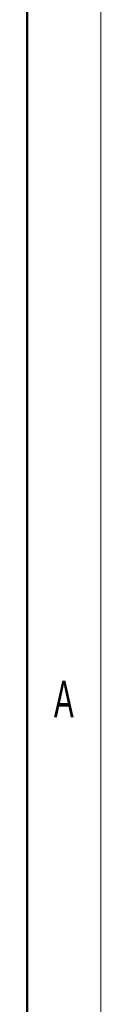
# Model space of a CAD drawing. Header units: millimetres. Extents: x 0 to 420, y 0 to 297.
# Tile 5 of 6: x 415 to 420, y 128 to 195. Entities that reach past the tile are written whole.
import ezdxf

# ---------------------------------------------------------------- set-up
doc = ezdxf.new("R2010")
doc.units = ezdxf.units.MM
doc.layers.add('ОСНОВНОЙ', color=7, linetype='Continuous', lineweight=25)
doc.styles.add('SLDTEXTSTYLE2', font='TXT', dxfattribs={"width": 0.605})

msp = doc.modelspace()

# ---------------------------------------------------------------- linework, layer by layer
at = {"color": 7, "linetype": 'Continuous', "lineweight": 18}
msp.add_line((420, 297), (420, 0), dxfattribs=at)
at = {"color": 7, "linetype": 'Continuous', "lineweight": 50}
msp.add_line((415, 5), (415, 292), dxfattribs=at)
at = {"layer": 'ОСНОВНОЙ', "linetype": 'Continuous', "lineweight": 18}
for p, q in [((415, 292), (415, 5)), ((415.001, 148.5), (414.999, 148.5))]:
    msp.add_line(p, q, dxfattribs=at)

# ---------------------------------------------------------------- texts
at = {"layer": 'ОСНОВНОЙ', "insert": (417.487, 149.823), "char_height": 2.5, "attachment_point": 2, "style": 'SLDTEXTSTYLE2'}
msp.add_mtext('A', dxfattribs=at)

doc.saveas('drawing.dxf')
